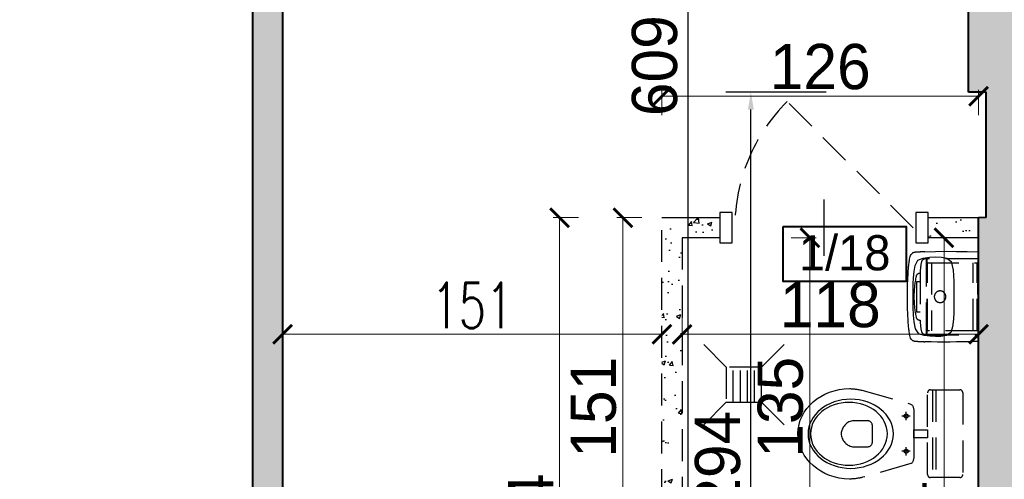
# Model space of a CAD drawing. Header units: millimetres. Extents: x 49320 to 60117, y -4209 to 20568.
# Tile 182 of 252: x 50574 to 50966, y 6032 to 6215. Entities that reach past the tile are written whole.
import ezdxf
from ezdxf.enums import TextEntityAlignment as Align

# ---------------------------------------------------------------- set-up
doc = ezdxf.new("R2010")
doc.units = ezdxf.units.MM
doc.linetypes.add('CONTINOUS', pattern=[0])
doc.linetypes.add('DASHED', pattern=[19.05, 12.7, -6.35])
doc.layers.add('_AA powierzchnia', color=3, linetype='Continuous', lineweight=25, plot=False)
doc.layers.add('_HD-POMOC_1', color=251, linetype='Continuous', lineweight=0, plot=False)
for name, color, linetype, lineweight, true_color in [('_AA rozbiórki', 7, 'DASHED', 25, 0xc73200), ('_AA rozbiórki WYMIARY', 7, 'CONTINOUS', 18, 0xd13400), ('_HD-KRESKOWANIE_PEŁNE', 7, 'Continuous', 0, 0xbfbfbf), ('_HD-PRZEKRÓJ_BUDOWLANA', 7, 'Continuous', 40, 0x616161)]:
    doc.layers.add(name, color=color, linetype=linetype, lineweight=lineweight, true_color=true_color)
doc.layers.add('_HD-INWENTARYZACJA_WIDOK', color=251, linetype='Continuous', lineweight=18)
doc.layers.add('_HD-OPISY', color=251, linetype='Continuous', lineweight=0)
doc.layers.add('_mt_wymiary konstr', color=3, linetype='Continuous')
doc.styles.add('_HD_Calibri', font='txt')
doc.styles.add('_HD_Romans', font='romans.shx', dxfattribs={"width": 0.7, "height": 18})
doc.dimstyles.new('_HD_050_BET_CM', dxfattribs={"dimtxt": 10, "dimasz": 7.5, "dimexe": 2.5, "dimexo": 5, "dimgap": 2.5, "dimtad": 1, "dimdec": 1, "dimrnd": 0.5, "dimtxsty": 'Standard', "dimblk": 'ARCHTICK', "dimcen": 1.25, "dimclre": 208, "dimclrt": 256, "dimadec": 1, "dimazin": 0, "dimtfac": 1, "dimtdec": 1, "dimtix": 1, "dimtmove": 1, "dimatfit": 0, "dimldrblk": 'ARCHTICK', "dimfxl": 7.5, "dimfxlon": 1, "dimlwd": -1, "dimlwe": -1, "dimarcsym": 0})
doc.dimstyles.new('k100', dxfattribs={"dimtxt": 18, "dimasz": 7, "dimexe": 10, "dimexo": 20, "dimgap": 4, "dimtad": 1, "dimdec": 1, "dimrnd": 0.5, "dimzin": 9, "dimdsep": 46, "dimtxsty": 'Standard', "dimcen": 12.534, "dimclrd": 256, "dimclre": 256, "dimclrt": 7, "dimadec": 0, "dimazin": 0, "dimtfac": 1, "dimtdec": 1, "dimtmove": 2, "dimatfit": 3, "dimfxl": 30, "dimfxlon": 1, "dimtolj": 1, "dimtzin": 0, "dimarcsym": 0})

# ---------------------------------------------------------------- blocks, each defined once
blk = doc.blocks.new('_ArchTick')
at = {"color": 0, "linetype": 'ByBlock', "const_width": 0.15}
blk.add_lwpolyline([(-0.5, -0.5), (0.5, 0.5)], dxfattribs=at)
blk = doc.blocks.new('*D1202')
at = {"layer": '_AA rozbiórki WYMIARY', "color": 208, "ltscale": 3}
for p, q in [((50678.58, 6082.36), (50678.58, 6092.36)), ((50829.58, 6082.36), (50829.58, 6092.36))]:
    blk.add_line(p, q, dxfattribs=at)
at = {"layer": '_AA rozbiórki WYMIARY', "ltscale": 3}
blk.add_line((50829.58, 6089.86), (50678.58, 6089.86), dxfattribs=at)
at = {"layer": 'Defpoints', "color": 0}
for p in [(50678.58, 6089.86), (50678.58, 5985.3), (50829.58, 5985.3)]:
    blk.add_point(p, dxfattribs=at)
at = {"layer": '_AA rozbiórki WYMIARY', "linetype": 'ByBlock', "xscale": 7.5, "yscale": 7.5, "zscale": 7.5, "rotation": 180}
blk.add_blockref('_ArchTick', (50678.58, 6089.86), dxfattribs=at)
at = {"layer": '_AA rozbiórki WYMIARY', "linetype": 'ByBlock', "xscale": 7.5, "yscale": 7.5, "zscale": 7.5}
blk.add_blockref('_ArchTick', (50829.58, 6089.86), dxfattribs=at)
at = {"layer": '_AA rozbiórki WYMIARY', "insert": (50754.08, 6101.36), "char_height": 18, "attachment_point": 5, "style": '_HD_Romans'}
blk.add_mtext('151', dxfattribs=at)
blk = doc.blocks.new('*D1314')
at = {"layer": '_AA rozbiórki WYMIARY', "color": 208, "ltscale": 3}
for p, q in [((50829.58, 6177.14), (50829.58, 6187.14)), ((50955.58, 6177.14), (50955.58, 6187.14))]:
    blk.add_line(p, q, dxfattribs=at)
at = {"layer": '_AA rozbiórki WYMIARY', "ltscale": 3}
blk.add_line((50829.58, 6184.64), (50955.58, 6184.64), dxfattribs=at)
at = {"layer": 'Defpoints', "color": 0}
for p in [(50955.58, 6184.64), (50829.58, 6136.3), (50955.58, 6136.3)]:
    blk.add_point(p, dxfattribs=at)
at = {"layer": '_AA rozbiórki WYMIARY', "linetype": 'ByBlock', "xscale": 7.5, "yscale": 7.5, "zscale": 7.5, "rotation": 180}
blk.add_blockref('_ArchTick', (50829.58, 6184.64), dxfattribs=at)
at = {"layer": '_AA rozbiórki WYMIARY', "linetype": 'ByBlock', "xscale": 7.5, "yscale": 7.5, "zscale": 7.5}
blk.add_blockref('_ArchTick', (50955.58, 6184.64), dxfattribs=at)
at = {"layer": '_AA rozbiórki WYMIARY', "insert": (50892.58, 6196.33), "char_height": 18, "attachment_point": 5}
blk.add_mtext('126', dxfattribs=at)
blk = doc.blocks.new('*D1315')
at = {"layer": '_AA rozbiórki WYMIARY', "color": 208, "ltscale": 3}
for p, q in [((50821.54, 6136.3), (50811.54, 6136.3)), ((50821.54, 5985.3), (50811.54, 5985.3))]:
    blk.add_line(p, q, dxfattribs=at)
at = {"layer": '_AA rozbiórki WYMIARY', "ltscale": 3}
blk.add_line((50814.04, 6136.3), (50814.04, 5985.3), dxfattribs=at)
at = {"layer": 'Defpoints', "color": 0}
for p in [(50829.58, 6136.3), (50814.04, 5985.3), (50829.58, 5985.3)]:
    blk.add_point(p, dxfattribs=at)
at = {"layer": '_AA rozbiórki WYMIARY', "linetype": 'ByBlock', "xscale": 7.5, "yscale": 7.5, "zscale": 7.5}
for p, rotation in [((50814.04, 6136.3), 90), ((50814.04, 5985.3), 270)]:
    blk.add_blockref('_ArchTick', p, dxfattribs=dict(at, rotation=rotation))
at = {"layer": '_AA rozbiórki WYMIARY', "insert": (50802.35, 6060.8), "char_height": 18, "attachment_point": 5, "rotation": 90}
blk.add_mtext('151', dxfattribs=at)
blk = doc.blocks.new('*D1317')
at = {"layer": '_AA rozbiórki WYMIARY', "color": 208, "ltscale": 3}
for p, q in [((50796.3, 6136.3), (50786.3, 6136.3)), ((50796.3, 5892.3), (50786.3, 5892.3))]:
    blk.add_line(p, q, dxfattribs=at)
at = {"layer": '_AA rozbiórki WYMIARY', "ltscale": 3}
blk.add_line((50788.8, 5892.3), (50788.8, 6136.3), dxfattribs=at)
at = {"layer": 'Defpoints', "color": 0}
for p in [(50788.8, 6136.3), (50829.58, 6136.3), (50854.58, 5892.3)]:
    blk.add_point(p, dxfattribs=at)
at = {"layer": '_AA rozbiórki WYMIARY', "linetype": 'ByBlock', "xscale": 7.5, "yscale": 7.5, "zscale": 7.5}
for p, rotation in [((50788.8, 6136.3), 90), ((50788.8, 5892.3), 270)]:
    blk.add_blockref('_ArchTick', p, dxfattribs=dict(at, rotation=rotation))
at = {"layer": '_AA rozbiórki WYMIARY', "insert": (50777.27, 6014.3), "char_height": 18, "attachment_point": 5, "rotation": 90}
blk.add_mtext('244', dxfattribs=at)
blk = doc.blocks.new('*D1330')
at = {"layer": '_AA rozbiórki WYMIARY', "color": 208, "ltscale": 3}
for p, q in [((50880.95, 6128.3), (50890.95, 6128.3)), ((50880.95, 5993.3), (50890.95, 5993.3))]:
    blk.add_line(p, q, dxfattribs=at)
at = {"layer": '_AA rozbiórki WYMIARY', "ltscale": 3}
blk.add_line((50888.45, 5993.3), (50888.45, 6128.3), dxfattribs=at)
at = {"layer": 'Defpoints', "color": 0}
for p in [(50837.58, 6128.3), (50888.45, 6128.3), (50862.58, 5993.3)]:
    blk.add_point(p, dxfattribs=at)
at = {"layer": '_AA rozbiórki WYMIARY', "linetype": 'ByBlock', "xscale": 7.5, "yscale": 7.5, "zscale": 7.5}
for p, rotation in [((50888.45, 6128.3), 90), ((50888.45, 5993.3), 270)]:
    blk.add_blockref('_ArchTick', p, dxfattribs=dict(at, rotation=rotation))
at = {"layer": '_AA rozbiórki WYMIARY', "insert": (50876.76, 6060.8), "char_height": 18, "attachment_point": 5, "rotation": 90}
blk.add_mtext('135', dxfattribs=at)
blk = doc.blocks.new('*D1331')
at = {"layer": '_AA rozbiórki WYMIARY', "color": 208, "ltscale": 3}
for p, q in [((50949.37, 6128.3), (50939.37, 6128.3)), ((50949.37, 5894.14), (50939.37, 5894.14))]:
    blk.add_line(p, q, dxfattribs=at)
at = {"layer": '_AA rozbiórki WYMIARY', "ltscale": 3}
blk.add_line((50941.87, 5894.14), (50941.87, 6128.3), dxfattribs=at)
at = {"layer": 'Defpoints', "color": 0}
for p in [(50941.87, 6128.3), (50955.57, 6128.3), (50955.57, 5894.14)]:
    blk.add_point(p, dxfattribs=at)
at = {"layer": '_AA rozbiórki WYMIARY', "linetype": 'ByBlock', "xscale": 7.5, "yscale": 7.5, "zscale": 7.5}
for p, rotation in [((50941.87, 6128.3), 90), ((50941.87, 5894.14), 270)]:
    blk.add_blockref('_ArchTick', p, dxfattribs=dict(at, rotation=rotation))
at = {"layer": '_AA rozbiórki WYMIARY', "insert": (50930.18, 6011.22), "char_height": 18, "attachment_point": 5, "rotation": 90}
blk.add_mtext('234', dxfattribs=at)
blk = doc.blocks.new('*D1332')
at = {"layer": '_AA rozbiórki WYMIARY', "color": 208, "ltscale": 3}
for p, q in [((50837.58, 6097.36), (50837.58, 6087.36)), ((50955.58, 6097.36), (50955.58, 6087.36))]:
    blk.add_line(p, q, dxfattribs=at)
at = {"layer": '_AA rozbiórki WYMIARY', "ltscale": 3}
blk.add_line((50837.58, 6089.86), (50955.58, 6089.86), dxfattribs=at)
at = {"layer": 'Defpoints', "color": 0}
for p in [(50837.58, 6128.3), (50955.58, 6128.3), (50955.58, 6089.86)]:
    blk.add_point(p, dxfattribs=at)
at = {"layer": '_AA rozbiórki WYMIARY', "linetype": 'ByBlock', "xscale": 7.5, "yscale": 7.5, "zscale": 7.5, "rotation": 180}
blk.add_blockref('_ArchTick', (50837.58, 6089.86), dxfattribs=at)
at = {"layer": '_AA rozbiórki WYMIARY', "linetype": 'ByBlock', "xscale": 7.5, "yscale": 7.5, "zscale": 7.5}
blk.add_blockref('_ArchTick', (50955.58, 6089.86), dxfattribs=at)
at = {"layer": '_AA rozbiórki WYMIARY', "insert": (50896.58, 6101.55), "char_height": 18, "attachment_point": 5}
blk.add_mtext('118', dxfattribs=at)
blk = doc.blocks.new('*D1341')
at = {"layer": '_mt_wymiary konstr', "lineweight": -2}
for p, q in [((50894.97, 6186.3), (50854.97, 6186.3)), ((50864.97, 5899.3), (50864.97, 6179.3)), ((50847.96, 5892.3), (50854.97, 5892.3))]:
    blk.add_line(p, q, dxfattribs=at)
at = {"layer": '_mt_wymiary konstr'}
for points in [[(50866.14, 6179.3), (50863.8, 6179.3), (50864.97, 6186.3)], [(50863.8, 5899.3), (50866.14, 5899.3), (50864.97, 5892.3)]]:
    blk.add_solid(points, dxfattribs=at)
at = {"layer": 'Defpoints', "color": 0}
for p in [(50864.97, 6186.3), (50958.58, 6186.3), (50867.96, 5892.3)]:
    blk.add_point(p, dxfattribs=at)
at = {"layer": '_mt_wymiary konstr', "color": 7, "insert": (50851.78, 6039.3), "char_height": 18, "attachment_point": 5, "rotation": 90}
blk.add_mtext('\\A1;294', dxfattribs=at)
blk = doc.blocks.new('*D1342')
at = {"layer": '_mt_wymiary konstr', "lineweight": -2}
for p, q in [((50869.89, 6501.3), (50829.89, 6501.3)), ((50839.89, 6494.3), (50839.89, 5899.3)), ((50869.89, 5892.3), (50829.89, 5892.3))]:
    blk.add_line(p, q, dxfattribs=at)
at = {"layer": '_mt_wymiary konstr'}
for points in [[(50841.06, 6494.3), (50838.73, 6494.3), (50839.89, 6501.3)], [(50838.73, 5899.3), (50841.06, 5899.3), (50839.89, 5892.3)]]:
    blk.add_solid(points, dxfattribs=at)
at = {"layer": 'Defpoints', "color": 0}
for p in [(50958.58, 6501.3), (50839.89, 5892.3), (50955.58, 5892.3)]:
    blk.add_point(p, dxfattribs=at)
at = {"layer": '_mt_wymiary konstr', "color": 7, "insert": (50826.7, 6196.8), "char_height": 18, "attachment_point": 5, "rotation": 90}
blk.add_mtext('\\A1;609', dxfattribs=at)

msp = doc.modelspace()

# ---------------------------------------------------------------- hatches: boundary and pattern name
at = {"layer": '_AA rozbiórki'}
h = msp.add_hatch(dxfattribs=at)
h.set_pattern_fill('AR-CONC', color=256, scale=0.1)
h.set_pattern_definition([(50, (0, 3156.302), (18.218467, -1.5939086), [1.905, -20.955]), (355, (0, 3156.302), (-3.524342, 19.1056845), [1.524, -16.7640584]), (100.451445, (1.518, 3156.169), (14.694125, 17.511775), [1.619001, -17.8090245]), (46.1842, (0, 3161.382), (27.107904, -4.204233), [2.8575, -31.4325]), (96.63556, (2.26, 3161.03), (23.740413, 24.742612), [2.428502, -26.713561]), (351.18415, (0, 3161.382), (23.740413, 24.742612), [2.285997, -25.145973]), (21, (2.54, 3160.112), (15.161439, -10.22652), [1.905, -20.955]), (326, (2.54, 3160.112), (6.180203, 18.4187966), [1.524, -16.764]), (71.451445, (3.803, 3159.26), (21.341642, 8.192277), [1.619001, -17.808994]), (37.5, (0, 3156.3016), (0.3088603, 8.4555039), [0, -16.5608, 0, -17.018, 0, -16.8275]), (7.5, (0, 3156.302), (6.6819663, 10.0180575), [0, -9.7028, 0, -16.1798, 0, -6.4135]), (327.5, (-5.664, 3156.3016), (13.5590595, -0.5728744), [0, -6.35, 0, -19.812, 0, -26.289]), (317.5, (-8.204, 3156.302), (14.8129181, 2.542649), [0, -8.255, 0, -13.1572, 0, -18.669])])
h.paths.add_polyline_path([(50992.58, 6144.3), (51016.58, 6144.3), (51016.58, 6152.3), (50992.58, 6152.3)])
h.paths.add_polyline_path([(50935.58, 6136.3), (50955.58, 6136.3), (50955.58, 6128.3), (50935.58, 6128.3)])
h.paths.add_polyline_path([(51099.58, 6152.3), (51127.58, 6152.3), (51127.58, 5987.3), (51105.58, 5987.3), (51105.58, 5892.3), (51097.58, 5892.3), (51097.58, 5995.3), (51119.58, 5995.3), (51119.58, 6144.3), (51099.58, 6144.3)])
h.paths.add_polyline_path([(50829.58, 6136.3), (50852.58, 6136.3), (50852.58, 6128.3), (50837.58, 6128.3), (50837.58, 5993.3), (50862.58, 5993.3), (50862.58, 5892.3), (50854.58, 5892.3), (50854.58, 5985.3), (50829.58, 5985.3)])
at = {"layer": '_HD-KRESKOWANIE_PEŁNE', "ltscale": 1.5, "transparency": 33554687}
h = msp.add_hatch(color=256, dxfattribs=at)
h.dxf.hatch_style = 1
h.paths.add_polyline_path([(50743.58, 6501.3), (50678.58, 6501.3), (50678.58, 5889.3), (50709.58, 5889.3), (50709.58, 5861.3), (50762.58, 5861.3), (50762.58, 5849.3), (50580.58, 5849.3), (50580.58, 5861.3), (50618.58, 5861.3), (50618.58, 5889.3), (50666.58, 5889.3), (50666.58, 6501.3), (50603.58, 6501.3), (50603.58, 6556.3), (50743.58, 6556.3)])
h = msp.add_hatch(color=256, dxfattribs=at)
h.dxf.hatch_style = 1
h.paths.add_polyline_path([(50903.58, 6501.3), (50903.58, 6556.3), (51046.58, 6556.3), (51046.58, 6501.3), (50990.58, 6501.3), (50990.58, 6366.3), (50997.58, 6366.3), (50997.58, 6186.3), (50990.58, 6186.3), (50990.58, 6152.3), (50992.58, 6152.3), (50992.58, 6144.3), (50992.58, 6020.3), (50992.58, 5974.3), (50992.58, 5892.3), (51105.58, 5892.3), (51105.58, 5849.3), (50999.58, 5849.3), (50999.58, 5845.3), (50950.58, 5845.3), (50950.58, 5849.3), (50854.58, 5849.3), (50854.58, 5892.3), (50955.58, 5892.3), (50955.58, 6128.3), (50955.58, 6136.3), (50958.58, 6136.3), (50958.58, 6186.3), (50951.58, 6186.3), (50951.58, 6366.3), (50958.58, 6366.3), (50958.58, 6501.3)])

# ---------------------------------------------------------------- linework, layer by layer
at = {"layer": '_AA powierzchnia', "ltscale": 3}
msp.add_lwpolyline([(50678.58, 6501.3), (50958.58, 6501.3), (50958.58, 6366.3), (50951.58, 6366.3), (50951.62, 6186.3), (50958.58, 6186.3), (50958.58, 6136.3), (50958.58, 6136.3), (50955.58, 6136.3), (50955.57, 5892.29), (50854.58, 5892.31), (50854.58, 5861.3), (50709.58, 5861.3), (50709.58, 5889.3), (50678.58, 5889.3), (50678.58, 6501.3)], dxfattribs=at)
at = {"layer": '_AA rozbiórki'}
for p, q in [((50929.58, 6132.3), (50879.37, 6182.51)), ((50829.58, 5985.3), (50829.58, 6136.3)), ((50837.58, 6128.3), (50837.58, 5993.3)), ((50855.18, 6076.8), (50842.77, 6089.2)), ((50869.18, 6076.8), (50881.58, 6089.2)), ((50869.18, 6076.8), (50855.18, 6076.8)), ((50855.18, 6076.8), (50855.18, 6062.8)), ((50857.98, 6062.8), (50857.98, 6076.8)), ((50860.78, 6062.8), (50860.78, 6076.8)), ((50863.58, 6062.8), (50863.58, 6076.8)), ((50866.38, 6062.8), (50866.38, 6076.8)), ((50869.18, 6062.8), (50869.18, 6076.8)), ((50855.18, 6062.8), (50842.77, 6050.4)), ((50855.18, 6062.8), (50869.18, 6062.8)), ((50869.18, 6062.8), (50881.58, 6050.4))]:
    msp.add_line(p, q, dxfattribs=at)
at = {"layer": '_AA rozbiórki', "linetype": 'ByBlock'}
msp.add_line((50894.08, 6121.05), (50894.08, 6143.55), dxfattribs=at)
at = {"layer": '_AA rozbiórki', "ltscale": 2}
for p, q in [((50829.58, 6136.3), (50852.58, 6136.3)), ((50852.58, 6136.3), (50852.58, 6128.3)), ((50935.58, 6128.3), (50935.58, 6136.3)), ((50935.58, 6136.3), (50958.58, 6136.3)), ((50852.58, 6128.3), (50837.58, 6128.3)), ((50955.58, 6128.3), (50935.58, 6128.3))]:
    msp.add_line(p, q, dxfattribs=at)
at = {"layer": '_AA rozbiórki'}
for points in [[(50829.58, 6136.3), (50852.58, 6136.3), (50852.58, 6128.3), (50837.58, 6128.3), (50837.58, 5993.3), (50862.58, 5993.3), (50862.58, 5892.3), (50854.58, 5892.3), (50854.58, 5985.3), (50829.58, 5985.3), (50829.58, 6136.3)], [(50934.27, 6122.73), (50938.47, 6122.86), (50942.67, 6122.9), (50946.88, 6122.86), (50951.09, 6122.77), (50955.29, 6122.63), (50955.29, 6087.97), (50955.29, 6086.99), (50954.61, 6086.97), (50953.93, 6086.95), (50953.25, 6086.93), (50952.57, 6086.91), (50951.89, 6086.89)], [(50929.11, 6087.58), (50928.76, 6087.94), (50928.53, 6088.38), (50928.38, 6088.86), (50928.28, 6089.35), (50928.18, 6089.84), (50928.1, 6090.33), (50928.02, 6090.83), (50927.95, 6091.32), (50927.89, 6091.82), (50927.83, 6092.32), (50927.78, 6092.81), (50927.73, 6093.31), (50927.69, 6093.81), (50927.65, 6094.31), (50927.61, 6094.81), (50927.58, 6095.31), (50927.55, 6095.81), (50927.52, 6096.31), (50927.49, 6096.81), (50927.46, 6097.31), (50927.44, 6097.81), (50927.42, 6098.31), (50927.4, 6098.81), (50927.38, 6099.31), (50927.36, 6099.81), (50927.35, 6100.31), (50927.33, 6100.81), (50927.32, 6101.31), (50927.31, 6101.81), (50927.31, 6102.31), (50927.3, 6102.81), (50927.29, 6103.31), (50927.29, 6103.81), (50927.29, 6104.31), (50927.29, 6104.81), (50927.29, 6105.31), (50927.29, 6105.81), (50927.29, 6106.31), (50927.3, 6106.82), (50927.31, 6107.32), (50927.31, 6107.82), (50927.32, 6108.32), (50927.34, 6108.82), (50927.35, 6109.32), (50927.36, 6109.82), (50927.38, 6110.32), (50927.4, 6110.82), (50927.42, 6111.32), (50927.44, 6111.82), (50927.46, 6112.32), (50927.49, 6112.82), (50927.52, 6113.32), (50927.55, 6113.82), (50927.58, 6114.32), (50927.61, 6114.82), (50927.65, 6115.32), (50927.69, 6115.81), (50927.74, 6116.31), (50927.78, 6116.81), (50927.84, 6117.31), (50927.89, 6117.81), (50927.96, 6118.3), (50928.02, 6118.8), (50928.1, 6119.29), (50928.18, 6119.79), (50928.27, 6120.28), (50928.38, 6120.77), (50928.52, 6121.25), (50928.76, 6121.69), (50929.11, 6122.05)], [(50934.27, 6122.73), (50934.19, 6122.72), (50934.11, 6122.72), (50934.02, 6122.71), (50933.94, 6122.71), (50933.86, 6122.71), (50933.78, 6122.7), (50933.7, 6122.7), (50933.62, 6122.7), (50933.54, 6122.69), (50933.46, 6122.69), (50933.38, 6122.68), (50933.3, 6122.68), (50933.22, 6122.67), (50933.14, 6122.67), (50933.06, 6122.67), (50932.98, 6122.66), (50932.9, 6122.66), (50932.81, 6122.65), (50932.73, 6122.65), (50932.65, 6122.65), (50932.57, 6122.64), (50932.49, 6122.64), (50932.41, 6122.63), (50932.33, 6122.63), (50932.25, 6122.62), (50932.17, 6122.62), (50932.09, 6122.61), (50932.01, 6122.61), (50931.93, 6122.6), (50931.85, 6122.6), (50931.77, 6122.6), (50931.69, 6122.59), (50931.61, 6122.59), (50931.52, 6122.58), (50931.44, 6122.58), (50931.36, 6122.57), (50931.28, 6122.57), (50931.2, 6122.56), (50931.12, 6122.56), (50931.04, 6122.55), (50930.96, 6122.55), (50930.88, 6122.54), (50930.8, 6122.54), (50930.72, 6122.53), (50930.64, 6122.53), (50930.56, 6122.52), (50930.48, 6122.51), (50930.4, 6122.5), (50930.32, 6122.49), (50930.24, 6122.48), (50930.16, 6122.47), (50930.08, 6122.45), (50930, 6122.44), (50929.92, 6122.42), (50929.84, 6122.4), (50929.76, 6122.37), (50929.69, 6122.35), (50929.61, 6122.32), (50929.53, 6122.29), (50929.46, 6122.25), (50929.39, 6122.22), (50929.31, 6122.18), (50929.24, 6122.14), (50929.18, 6122.1), (50929.11, 6122.05)], [(50935.19, 6091.26), (50935.19, 6118.36)], [(50935.29, 6091.26), (50935.29, 6118.36)], [(50936.89, 6118.36), (50936.89, 6091.26)], [(50953.49, 6091.26), (50953.49, 6118.36)], [(50955.09, 6112.04), (50955.09, 6118.36)], [(50955.29, 6118.36), (50955.19, 6118.36)], [(50955.09, 6091.26), (50955.09, 6112.04), (50955.09, 6112.07), (50955.09, 6112.09), (50955.09, 6112.11), (50955.1, 6112.13), (50955.1, 6112.15), (50955.1, 6112.17), (50955.11, 6112.19), (50955.11, 6112.21), (50955.12, 6112.23), (50955.13, 6112.24), (50955.14, 6112.26), (50955.15, 6112.28), (50955.16, 6112.3), (50955.17, 6112.32), (50955.18, 6112.33), (50955.19, 6112.35), (50955.2, 6112.37), (50955.21, 6112.38), (50955.23, 6112.4), (50955.24, 6112.41), (50955.26, 6112.43), (50955.27, 6112.44), (50955.29, 6112.45)], [(50932.39, 6110.81), (50930.84, 6110.81), (50930.86, 6110.81), (50930.87, 6110.8), (50930.88, 6110.79), (50930.88, 6110.78), (50930.89, 6110.76), (50930.89, 6110.75), (50930.89, 6110.74), (50930.89, 6098.89), (50930.89, 6098.87), (50930.88, 6098.85), (50930.88, 6098.84), (50930.87, 6098.83), (50930.86, 6098.82), (50930.85, 6098.82), (50930.84, 6098.81), (50932.39, 6098.81)], [(50955.29, 6097.18), (50955.27, 6097.19), (50955.26, 6097.2), (50955.24, 6097.22), (50955.23, 6097.23), (50955.21, 6097.25), (50955.2, 6097.26), (50955.19, 6097.28), (50955.18, 6097.29), (50955.17, 6097.31), (50955.16, 6097.33), (50955.15, 6097.35), (50955.14, 6097.36), (50955.13, 6097.38), (50955.12, 6097.4), (50955.11, 6097.42), (50955.11, 6097.44), (50955.1, 6097.46), (50955.1, 6097.48), (50955.1, 6097.5), (50955.09, 6097.52), (50955.09, 6097.54), (50955.09, 6097.56), (50955.09, 6097.58)], [(50929.11, 6087.58), (50929.17, 6087.53), (50929.24, 6087.49), (50929.3, 6087.45), (50929.37, 6087.41), (50929.44, 6087.38), (50929.51, 6087.35), (50929.59, 6087.32), (50929.66, 6087.29), (50929.73, 6087.27), (50929.81, 6087.24), (50929.88, 6087.22), (50929.96, 6087.2), (50930.03, 6087.18), (50930.11, 6087.17), (50930.18, 6087.15), (50930.26, 6087.14), (50930.34, 6087.13), (50930.41, 6087.12), (50930.49, 6087.11), (50930.57, 6087.11), (50930.64, 6087.1), (50930.72, 6087.09), (50930.8, 6087.09), (50930.88, 6087.08), (50930.95, 6087.08), (50931.03, 6087.08), (50931.11, 6087.07), (50931.18, 6087.07), (50931.26, 6087.06), (50931.34, 6087.06), (50931.41, 6087.05), (50931.49, 6087.05), (50931.57, 6087.04), (50931.65, 6087.04), (50931.72, 6087.03), (50931.8, 6087.03), (50931.88, 6087.03), (50931.95, 6087.02), (50932.03, 6087.02), (50932.11, 6087.01), (50932.18, 6087.01), (50932.26, 6087), (50932.34, 6087), (50932.42, 6086.99), (50932.49, 6086.99), (50932.57, 6086.99), (50932.65, 6086.98), (50932.72, 6086.98), (50932.8, 6086.97), (50932.88, 6086.97), (50932.96, 6086.97), (50933.03, 6086.96), (50933.11, 6086.96), (50933.19, 6086.95), (50933.26, 6086.95), (50933.34, 6086.95), (50933.42, 6086.94), (50933.5, 6086.94), (50933.57, 6086.93), (50933.65, 6086.93), (50933.73, 6086.93), (50933.8, 6086.92), (50933.88, 6086.92), (50933.96, 6086.92), (50934.04, 6086.91), (50934.11, 6086.91), (50934.19, 6086.91), (50934.27, 6086.9)], [(50951.89, 6086.89), (50951.25, 6086.87), (50950.61, 6086.86), (50949.98, 6086.84), (50949.34, 6086.83), (50948.7, 6086.82), (50948.06, 6086.81), (50947.43, 6086.8), (50946.79, 6086.79), (50944.28, 6086.76), (50941.78, 6086.75), (50939.27, 6086.77), (50936.77, 6086.81), (50934.27, 6086.9)], [(50937.22, 6067.76), (50937.22, 6032.83)], [(50938.66, 6067.76), (50938.66, 6032.83)], [(50928.43, 6057.31), (50925.12, 6057.31)], [(50927.58, 6057.31), (50927.57, 6057.23), (50927.56, 6057.15), (50927.54, 6057.07), (50927.51, 6057), (50927.48, 6056.93), (50927.44, 6056.86), (50927.39, 6056.8), (50927.34, 6056.74), (50927.29, 6056.69), (50927.22, 6056.64), (50927.16, 6056.6), (50927.09, 6056.57), (50927.01, 6056.54), (50926.94, 6056.52), (50926.86, 6056.51), (50926.78, 6056.51), (50926.7, 6056.51), (50926.62, 6056.52), (50926.54, 6056.54), (50926.47, 6056.57), (50926.4, 6056.6), (50926.33, 6056.64), (50926.27, 6056.69), (50926.21, 6056.74), (50926.16, 6056.8), (50926.11, 6056.86), (50926.07, 6056.93), (50926.04, 6057), (50926.01, 6057.07), (50925.99, 6057.15), (50925.98, 6057.23), (50925.98, 6057.31), (50925.98, 6057.39), (50925.99, 6057.47), (50926.01, 6057.54), (50926.04, 6057.62), (50926.07, 6057.69), (50926.11, 6057.75), (50926.16, 6057.82), (50926.21, 6057.87), (50926.27, 6057.92), (50926.33, 6057.97), (50926.4, 6058.01), (50926.47, 6058.04), (50926.54, 6058.07), (50926.62, 6058.09), (50926.7, 6058.1), (50926.78, 6058.11), (50926.86, 6058.1), (50926.94, 6058.09), (50927.01, 6058.07), (50927.09, 6058.04), (50927.16, 6058.01), (50927.22, 6057.97), (50927.29, 6057.92), (50927.34, 6057.87), (50927.39, 6057.82), (50927.44, 6057.75), (50927.48, 6057.69), (50927.51, 6057.62), (50927.54, 6057.54), (50927.56, 6057.47), (50927.57, 6057.39)], [(50926.78, 6055.65), (50926.78, 6058.96)], [(50926.78, 6041.65), (50926.78, 6044.96)], [(50928.43, 6043.31), (50925.12, 6043.31)], [(50927.58, 6043.31), (50927.57, 6043.23), (50927.56, 6043.15), (50927.54, 6043.07), (50927.51, 6043), (50927.48, 6042.93), (50927.44, 6042.86), (50927.39, 6042.8), (50927.34, 6042.74), (50927.29, 6042.69), (50927.22, 6042.64), (50927.16, 6042.6), (50927.09, 6042.57), (50927.01, 6042.54), (50926.94, 6042.52), (50926.86, 6042.51), (50926.78, 6042.51), (50926.7, 6042.51), (50926.62, 6042.52), (50926.54, 6042.54), (50926.47, 6042.57), (50926.4, 6042.6), (50926.33, 6042.64), (50926.27, 6042.69), (50926.21, 6042.74), (50926.16, 6042.8), (50926.11, 6042.86), (50926.07, 6042.93), (50926.04, 6043), (50926.01, 6043.07), (50925.99, 6043.15), (50925.98, 6043.23), (50925.98, 6043.31), (50925.98, 6043.39), (50925.99, 6043.47), (50926.01, 6043.54), (50926.04, 6043.62), (50926.07, 6043.69), (50926.11, 6043.75), (50926.16, 6043.82), (50926.21, 6043.87), (50926.27, 6043.92), (50926.33, 6043.97), (50926.4, 6044.01), (50926.47, 6044.04), (50926.54, 6044.07), (50926.62, 6044.09), (50926.7, 6044.1), (50926.78, 6044.11), (50926.86, 6044.1), (50926.94, 6044.09), (50927.01, 6044.07), (50927.09, 6044.04), (50927.16, 6044.01), (50927.22, 6043.97), (50927.29, 6043.92), (50927.34, 6043.87), (50927.39, 6043.82), (50927.44, 6043.75), (50927.48, 6043.69), (50927.51, 6043.62), (50927.54, 6043.54), (50927.56, 6043.47), (50927.57, 6043.39)]]:
    msp.add_lwpolyline(points, dxfattribs=at)
for points in [[(50857.58, 6138.3), (50852.58, 6138.3), (50852.58, 6126.3), (50857.58, 6126.3)], [(50935.58, 6136.3), (50955.58, 6136.3), (50955.58, 6128.3), (50935.58, 6128.3)], [(50945.46, 6115.45), (50945.67, 6113.22), (50945.78, 6110.83), (50945.81, 6108.31), (50945.81, 6100.94), (50945.77, 6098.7), (50945.63, 6095.86), (50945.26, 6092.87), (50944.61, 6090.62), (50942.8, 6089.37), (50940.62, 6089.03), (50938.42, 6088.97), (50936.17, 6089.07), (50934, 6089.36), (50931.88, 6089.98), (50930.49, 6092.05), (50929.98, 6094.81), (50929.72, 6097.45), (50929.56, 6100.61), (50929.51, 6103.6), (50929.51, 6104.81), (50929.53, 6107.41), (50929.6, 6109.94), (50929.73, 6112.32), (50929.98, 6114.83), (50930.42, 6117.3), (50931.4, 6119.31), (50933.62, 6120.2), (50936.1, 6120.55), (50938.54, 6120.66), (50940.82, 6120.59), (50942.95, 6120.21), (50944.67, 6118.89)], [(50942.59, 6104.81), (50942.59, 6104.86), (50942.59, 6104.9), (50942.59, 6104.94), (50942.58, 6104.99), (50942.58, 6105.03), (50942.57, 6105.07), (50942.57, 6105.12), (50942.56, 6105.16), (50942.56, 6105.2), (50942.55, 6105.24), (50942.54, 6105.29), (50942.53, 6105.33), (50942.52, 6105.37), (50942.51, 6105.41), (50942.5, 6105.45), (50942.49, 6105.49), (50942.47, 6105.54), (50942.46, 6105.58), (50942.44, 6105.62), (50942.43, 6105.66), (50942.41, 6105.7), (50942.39, 6105.74), (50942.38, 6105.78), (50942.36, 6105.82), (50942.34, 6105.86), (50942.32, 6105.89), (50942.3, 6105.93), (50942.28, 6105.97), (50942.26, 6106.01), (50942.23, 6106.04), (50942.21, 6106.08), (50942.19, 6106.12), (50942.16, 6106.15), (50942.13, 6106.19), (50942.11, 6106.22), (50942.08, 6106.25), (50942.05, 6106.29), (50942.03, 6106.32), (50942, 6106.35), (50941.97, 6106.39), (50941.94, 6106.42), (50941.91, 6106.45), (50941.88, 6106.48), (50941.85, 6106.51), (50941.81, 6106.54), (50941.78, 6106.56), (50941.75, 6106.59), (50941.71, 6106.62), (50941.68, 6106.65), (50941.65, 6106.67), (50941.61, 6106.7), (50941.57, 6106.72), (50941.54, 6106.74), (50941.5, 6106.77), (50941.46, 6106.79), (50941.43, 6106.81), (50941.39, 6106.83), (50941.35, 6106.85), (50941.31, 6106.87), (50941.27, 6106.89), (50941.23, 6106.91), (50941.19, 6106.93), (50941.15, 6106.94), (50941.11, 6106.96), (50941.07, 6106.98), (50941.03, 6106.99), (50940.99, 6107), (50940.95, 6107.02), (50940.91, 6107.03), (50940.87, 6107.04), (50940.83, 6107.05), (50940.78, 6107.06), (50940.74, 6107.07), (50940.7, 6107.08), (50940.66, 6107.08), (50940.61, 6107.09), (50940.57, 6107.1), (50940.53, 6107.1), (50940.48, 6107.11), (50940.44, 6107.11), (50940.4, 6107.11), (50940.36, 6107.11), (50940.31, 6107.11), (50940.27, 6107.11), (50940.23, 6107.11), (50940.18, 6107.11), (50940.14, 6107.11), (50940.1, 6107.11), (50940.05, 6107.1), (50940.01, 6107.1), (50939.97, 6107.09), (50939.92, 6107.08), (50939.88, 6107.08), (50939.84, 6107.07), (50939.8, 6107.06), (50939.75, 6107.05), (50939.71, 6107.04), (50939.67, 6107.03), (50939.63, 6107.02), (50939.59, 6107), (50939.55, 6106.99), (50939.51, 6106.98), (50939.47, 6106.96), (50939.43, 6106.95), (50939.39, 6106.93), (50939.35, 6106.91), (50939.31, 6106.89), (50939.27, 6106.87), (50939.23, 6106.85), (50939.19, 6106.83), (50939.15, 6106.81), (50939.11, 6106.79), (50939.08, 6106.77), (50939.04, 6106.75), (50939.01, 6106.72), (50938.97, 6106.7), (50938.93, 6106.67), (50938.9, 6106.65), (50938.87, 6106.62), (50938.83, 6106.59), (50938.8, 6106.57), (50938.77, 6106.54), (50938.73, 6106.51), (50938.7, 6106.48), (50938.67, 6106.45), (50938.64, 6106.42), (50938.61, 6106.39), (50938.58, 6106.35), (50938.55, 6106.32), (50938.52, 6106.29), (50938.5, 6106.26), (50938.47, 6106.22), (50938.44, 6106.19), (50938.42, 6106.15), (50938.39, 6106.12), (50938.37, 6106.08), (50938.35, 6106.05), (50938.32, 6106.01), (50938.3, 6105.97), (50938.28, 6105.93), (50938.26, 6105.9), (50938.24, 6105.86), (50938.22, 6105.82), (50938.2, 6105.78), (50938.18, 6105.74), (50938.17, 6105.7), (50938.15, 6105.66), (50938.13, 6105.62), (50938.12, 6105.58), (50938.11, 6105.54), (50938.09, 6105.5), (50938.08, 6105.46), (50938.07, 6105.41), (50938.06, 6105.37), (50938.05, 6105.33), (50938.04, 6105.29), (50938.03, 6105.25), (50938.02, 6105.2), (50938.02, 6105.16), (50938.01, 6105.12), (50938, 6105.07), (50938, 6105.03), (50938, 6104.99), (50937.99, 6104.94), (50937.99, 6104.9), (50937.99, 6104.86), (50937.99, 6104.81), (50937.99, 6104.77), (50937.99, 6104.73), (50937.99, 6104.68), (50938, 6104.64), (50938, 6104.6), (50938, 6104.55), (50938.01, 6104.51), (50938.01, 6104.47), (50938.02, 6104.43), (50938.03, 6104.38), (50938.04, 6104.34), (50938.05, 6104.3), (50938.06, 6104.26), (50938.07, 6104.22), (50938.08, 6104.17), (50938.09, 6104.13), (50938.11, 6104.09), (50938.12, 6104.05), (50938.13, 6104.01), (50938.15, 6103.97), (50938.17, 6103.93), (50938.18, 6103.89), (50938.2, 6103.85), (50938.22, 6103.81), (50938.24, 6103.77), (50938.26, 6103.73), (50938.28, 6103.7), (50938.3, 6103.66), (50938.32, 6103.62), (50938.35, 6103.58), (50938.37, 6103.55), (50938.39, 6103.51), (50938.42, 6103.48), (50938.44, 6103.44), (50938.47, 6103.41), (50938.5, 6103.37), (50938.52, 6103.34), (50938.55, 6103.31), (50938.58, 6103.27), (50938.61, 6103.24), (50938.64, 6103.21), (50938.67, 6103.18), (50938.7, 6103.15), (50938.73, 6103.12), (50938.76, 6103.09), (50938.8, 6103.06), (50938.83, 6103.04), (50938.86, 6103.01), (50938.9, 6102.98), (50938.93, 6102.96), (50938.97, 6102.93), (50939, 6102.91), (50939.04, 6102.88), (50939.08, 6102.86), (50939.11, 6102.84), (50939.15, 6102.81), (50939.19, 6102.79), (50939.23, 6102.77), (50939.27, 6102.75), (50939.3, 6102.73), (50939.34, 6102.72), (50939.38, 6102.7), (50939.42, 6102.68), (50939.46, 6102.67), (50939.5, 6102.65), (50939.54, 6102.64), (50939.59, 6102.62), (50939.63, 6102.61), (50939.67, 6102.6), (50939.71, 6102.59), (50939.75, 6102.58), (50939.79, 6102.57), (50939.84, 6102.56), (50939.88, 6102.55), (50939.92, 6102.54), (50939.97, 6102.54), (50940.01, 6102.53), (50940.05, 6102.53), (50940.09, 6102.52), (50940.14, 6102.52), (50940.18, 6102.52), (50940.22, 6102.51), (50940.27, 6102.51), (50940.31, 6102.51), (50940.35, 6102.51), (50940.4, 6102.52), (50940.44, 6102.52), (50940.48, 6102.52), (50940.53, 6102.53), (50940.57, 6102.53), (50940.61, 6102.54), (50940.65, 6102.54), (50940.7, 6102.55), (50940.74, 6102.56), (50940.78, 6102.57), (50940.82, 6102.58), (50940.87, 6102.59), (50940.91, 6102.6), (50940.95, 6102.61), (50940.99, 6102.62), (50941.03, 6102.64), (50941.07, 6102.65), (50941.11, 6102.67), (50941.15, 6102.68), (50941.19, 6102.7), (50941.23, 6102.72), (50941.27, 6102.73), (50941.31, 6102.75), (50941.35, 6102.77), (50941.39, 6102.79), (50941.43, 6102.81), (50941.46, 6102.84), (50941.5, 6102.86), (50941.54, 6102.88), (50941.57, 6102.91), (50941.61, 6102.93), (50941.64, 6102.95), (50941.68, 6102.98), (50941.71, 6103.01), (50941.75, 6103.03), (50941.78, 6103.06), (50941.81, 6103.09), (50941.84, 6103.12), (50941.88, 6103.15), (50941.91, 6103.18), (50941.94, 6103.21), (50941.97, 6103.24), (50942, 6103.27), (50942.03, 6103.31), (50942.05, 6103.34), (50942.08, 6103.37), (50942.11, 6103.41), (50942.13, 6103.44), (50942.16, 6103.47), (50942.18, 6103.51), (50942.21, 6103.55), (50942.23, 6103.58), (50942.25, 6103.62), (50942.28, 6103.66), (50942.3, 6103.69), (50942.32, 6103.73), (50942.34, 6103.77), (50942.36, 6103.81), (50942.38, 6103.85), (50942.39, 6103.89), (50942.41, 6103.93), (50942.43, 6103.97), (50942.44, 6104.01), (50942.46, 6104.05), (50942.47, 6104.09), (50942.49, 6104.13), (50942.5, 6104.17), (50942.51, 6104.21), (50942.52, 6104.25), (50942.53, 6104.3), (50942.54, 6104.34), (50942.55, 6104.38), (50942.56, 6104.42), (50942.56, 6104.47), (50942.57, 6104.51), (50942.57, 6104.55), (50942.58, 6104.6), (50942.58, 6104.64), (50942.59, 6104.68), (50942.59, 6104.73), (50942.59, 6104.77)], [(50929.83, 6050.31), (50929.83, 6042.12), (50929.83, 6041.81), (50929.82, 6041.5), (50929.82, 6041.19), (50929.8, 6040.88), (50929.78, 6040.58), (50929.75, 6040.28), (50929.7, 6039.99), (50929.64, 6039.71), (50929.56, 6039.45), (50929.46, 6039.21), (50929.34, 6038.99), (50929.2, 6038.79), (50929.03, 6038.61), (50928.83, 6038.47), (50928.6, 6038.35), (50909.44, 6032.91), (50909.12, 6032.83), (50908.81, 6032.76), (50908.49, 6032.7), (50908.17, 6032.63), (50907.85, 6032.57), (50907.52, 6032.52), (50907.2, 6032.46), (50906.87, 6032.41), (50906.54, 6032.37), (50906.22, 6032.33), (50905.88, 6032.3), (50905.55, 6032.27), (50905.22, 6032.25), (50904.88, 6032.23), (50904.55, 6032.22), (50904.21, 6032.22), (50902.12, 6032.31), (50900.09, 6032.59), (50898.13, 6033.04), (50896.25, 6033.66), (50894.46, 6034.43), (50892.77, 6035.34), (50891.19, 6036.39), (50889.73, 6037.56), (50888.41, 6038.85), (50887.23, 6040.25), (50886.2, 6041.74), (50885.34, 6043.32), (50884.65, 6044.98), (50884.14, 6046.7), (50883.83, 6048.48), (50883.72, 6050.31), (50883.83, 6052.13), (50884.14, 6053.91), (50884.65, 6055.62), (50885.34, 6057.27), (50886.2, 6058.83), (50887.23, 6060.31), (50888.41, 6061.69), (50889.73, 6062.96), (50891.19, 6064.12), (50892.77, 6065.15), (50894.46, 6066.05), (50896.25, 6066.81), (50898.13, 6067.41), (50900.09, 6067.85), (50902.12, 6068.12), (50904.21, 6068.22), (50904.55, 6068.21), (50904.88, 6068.2), (50905.22, 6068.19), (50905.55, 6068.17), (50905.88, 6068.14), (50906.22, 6068.1), (50906.54, 6068.06), (50906.87, 6068.02), (50907.2, 6067.97), (50907.52, 6067.92), (50907.85, 6067.86), (50908.17, 6067.8), (50908.49, 6067.74), (50908.81, 6067.67), (50909.12, 6067.6), (50928.3, 6062.17), (50928.57, 6062.08), (50928.8, 6061.96), (50929.01, 6061.81), (50929.18, 6061.63), (50929.33, 6061.44), (50929.45, 6061.22), (50929.55, 6060.98), (50929.63, 6060.73), (50929.7, 6060.46), (50929.75, 6060.18), (50929.78, 6059.89), (50929.8, 6059.59), (50929.82, 6059.28), (50929.82, 6058.97), (50929.83, 6058.65)], [(50921.72, 6050.23), (50921.63, 6051.64), (50921.37, 6053), (50920.95, 6054.32), (50920.38, 6055.58), (50919.66, 6056.78), (50918.81, 6057.91), (50917.83, 6058.97), (50916.73, 6059.95), (50915.52, 6060.84), (50914.21, 6061.63), (50912.81, 6062.32), (50911.32, 6062.9), (50909.76, 6063.36), (50908.14, 6063.7), (50906.45, 6063.91), (50904.72, 6063.98), (50902.99, 6063.91), (50901.3, 6063.7), (50899.68, 6063.36), (50898.11, 6062.9), (50896.63, 6062.32), (50895.23, 6061.63), (50893.92, 6060.84), (50892.71, 6059.95), (50891.61, 6058.97), (50890.63, 6057.91), (50889.78, 6056.78), (50889.06, 6055.58), (50888.49, 6054.32), (50888.07, 6053), (50887.81, 6051.64), (50887.72, 6050.23), (50887.81, 6048.83), (50888.07, 6047.47), (50888.49, 6046.15), (50889.06, 6044.89), (50889.78, 6043.69), (50890.63, 6042.56), (50891.61, 6041.5), (50892.71, 6040.52), (50893.92, 6039.63), (50895.23, 6038.84), (50896.63, 6038.15), (50898.11, 6037.57), (50899.68, 6037.1), (50901.3, 6036.76), (50902.99, 6036.56), (50904.72, 6036.48), (50906.45, 6036.56), (50908.14, 6036.76), (50909.76, 6037.1), (50911.32, 6037.57), (50912.81, 6038.15), (50914.21, 6038.84), (50915.52, 6039.63), (50916.73, 6040.52), (50917.83, 6041.5), (50918.81, 6042.56), (50919.66, 6043.69), (50920.38, 6044.89), (50920.95, 6046.15), (50921.37, 6047.47), (50921.63, 6048.83)], [(50919.3, 6050.23), (50919.22, 6051.51), (50918.99, 6052.75), (50918.61, 6053.94), (50918.09, 6055.09), (50917.45, 6056.18), (50916.68, 6057.21), (50915.8, 6058.18), (50914.81, 6059.07), (50913.73, 6059.87), (50912.55, 6060.59), (50911.29, 6061.22), (50909.95, 6061.75), (50908.55, 6062.17), (50907.09, 6062.48), (50905.57, 6062.67), (50904.01, 6062.73), (50902.45, 6062.67), (50900.94, 6062.48), (50899.47, 6062.17), (50898.07, 6061.75), (50896.73, 6061.22), (50895.47, 6060.59), (50894.3, 6059.87), (50893.21, 6059.07), (50892.22, 6058.18), (50891.34, 6057.21), (50890.57, 6056.18), (50889.93, 6055.09), (50889.41, 6053.94), (50889.04, 6052.75), (50888.8, 6051.51), (50888.72, 6050.23), (50888.8, 6048.96), (50889.04, 6047.72), (50889.41, 6046.52), (50889.93, 6045.38), (50890.57, 6044.28), (50891.34, 6043.25), (50892.22, 6042.29), (50893.21, 6041.4), (50894.3, 6040.59), (50895.47, 6039.87), (50896.73, 6039.25), (50898.07, 6038.72), (50899.47, 6038.3), (50900.94, 6037.99), (50902.45, 6037.8), (50904.01, 6037.73), (50905.57, 6037.8), (50907.09, 6037.99), (50908.55, 6038.3), (50909.95, 6038.72), (50911.29, 6039.25), (50912.55, 6039.87), (50913.73, 6040.59), (50914.81, 6041.4), (50915.8, 6042.29), (50916.68, 6043.25), (50917.45, 6044.28), (50918.09, 6045.38), (50918.61, 6046.52), (50918.99, 6047.72), (50919.22, 6048.96)], [(50913.36, 6050.47), (50913.36, 6053.26), (50913.34, 6053.6), (50913.29, 6053.9), (50913.22, 6054.17), (50913.12, 6054.4), (50913.01, 6054.6), (50912.87, 6054.78), (50912.72, 6054.92), (50912.56, 6055.05), (50912.39, 6055.15), (50912.21, 6055.23), (50912.04, 6055.29), (50911.86, 6055.34), (50911.69, 6055.37), (50911.52, 6055.39), (50911.37, 6055.4), (50905.95, 6055.42), (50905.44, 6055.38), (50904.95, 6055.29), (50904.47, 6055.14), (50904.01, 6054.94), (50903.57, 6054.69), (50903.15, 6054.41), (50902.76, 6054.08), (50902.4, 6053.73), (50902.07, 6053.34), (50901.77, 6052.93), (50901.51, 6052.5), (50901.29, 6052.06), (50901.12, 6051.61), (50900.99, 6051.15), (50900.91, 6050.69), (50900.88, 6050.24), (50900.91, 6049.78), (50900.99, 6049.32), (50901.12, 6048.86), (50901.29, 6048.41), (50901.51, 6047.97), (50901.77, 6047.54), (50902.07, 6047.13), (50902.41, 6046.74), (50902.77, 6046.39), (50903.16, 6046.06), (50903.58, 6045.77), (50904.03, 6045.53), (50904.49, 6045.33), (50904.97, 6045.18), (50905.47, 6045.09), (50911.24, 6045.06), (50911.38, 6045.06), (50911.54, 6045.07), (50911.7, 6045.09), (50911.87, 6045.12), (50912.04, 6045.17), (50912.22, 6045.23), (50912.39, 6045.31), (50912.56, 6045.41), (50912.72, 6045.54), (50912.87, 6045.68), (50913.01, 6045.86), (50913.12, 6046.06), (50913.22, 6046.3), (50913.29, 6046.56), (50913.34, 6046.86)], [(50929.83, 6051.77), (50935.33, 6051.77), (50935.33, 6048.67), (50929.83, 6048.67)]]:
    msp.add_lwpolyline(points, close=True, dxfattribs=at)
at = {"layer": '_AA rozbiórki', "ltscale": 2}
msp.add_lwpolyline([(50935.58, 6138.3), (50930.58, 6138.3), (50930.58, 6126.3), (50935.58, 6126.3)], close=True, dxfattribs=at)
at = {"layer": '_AA rozbiórki'}
for points in [[(50934.89, 6089.81), (50934.89, 6119.91), (50934.59, 6119.91, 0.350397), (50932.83, 6118.51, 0.055728), (50932.39, 6114.54), (50932.39, 6095.09, 0.055728), (50932.83, 6091.12, 0.350397), (50934.59, 6089.71), (50934.89, 6089.71)], [(50949.33, 6034.01, -0.414105), (50948.12, 6032.8), (50936.53, 6032.8, -0.414384), (50935.33, 6034.01), (50935.33, 6066.6, -0.414384), (50936.53, 6067.8), (50948.12, 6067.8, -0.414105), (50949.33, 6066.59)]]:
    msp.add_lwpolyline(points, format="xyb", close=True, dxfattribs=at)
for points in [[(50955.29, 6119.86, 0.414214), (50955.19, 6119.96), (50935.09, 6119.96, 0.414214), (50934.99, 6119.86), (50934.99, 6118.36), (50955.19, 6118.36), (50955.19, 6091.26), (50955.29, 6091.26)], [(50932.39, 6114.11), (50932.19, 6114.11, 0.355533), (50930.72, 6112.92, 0.051148), (50929.89, 6104.81, 0.051148), (50930.72, 6096.71, 0.355533), (50932.19, 6095.51), (50932.39, 6095.51)], [(50955.19, 6091.26), (50934.99, 6091.26), (50934.99, 6089.76, 0.414214), (50935.09, 6089.66), (50955.19, 6089.66, 0.414214), (50955.29, 6089.76)]]:
    msp.add_lwpolyline(points, format="xyb", dxfattribs=at)
msp.add_arc((50929.58, 6132.3), 71, 135, 180, dxfattribs=at)
at = {"layer": '_HD-INWENTARYZACJA_WIDOK', "ltscale": 1.5}
msp.add_lwpolyline([(50743.58, 6501.3), (50678.58, 6501.3), (50678.58, 5889.3), (50709.58, 5889.3), (50709.58, 5861.3), (50762.58, 5861.3), (50762.58, 5849.3), (50580.58, 5849.3), (50580.58, 5861.3), (50618.58, 5861.3), (50618.58, 5889.3), (50666.58, 5889.3), (50666.58, 6501.3), (50603.58, 6501.3), (50603.58, 6556.3), (50743.58, 6556.3)], close=True, dxfattribs=at)
at = {"layer": '_HD-POMOC_1', "ltscale": 1.5}
msp.add_lwpolyline([(50417.58, 5861.3), (50618.58, 5861.3), (50618.58, 5889.3), (50666.58, 5889.3), (50666.58, 6501.3), (50386.58, 6501.3), (50386.58, 6342.3), (50392.58, 6342.3), (50392.58, 6114.3), (50386.58, 6114.3), (50386.58, 5889.3), (50417.58, 5889.3), (50417.58, 5861.3)], dxfattribs=at)
at = {"layer": '_HD-PRZEKRÓJ_BUDOWLANA', "ltscale": 1.5}
for p, q in [((50951.58, 6186.3), (50951.58, 6366.3)), ((50958.58, 6186.3), (50951.58, 6186.3)), ((50958.58, 6136.3), (50958.58, 6186.3)), ((50955.58, 5892.3), (50955.58, 6136.3))]:
    msp.add_line(p, q, dxfattribs=at)
msp.add_lwpolyline([(50618.58, 5889.3), (50618.58, 5861.3), (50580.58, 5861.3), (50580.58, 5849.3), (50762.58, 5849.3), (50762.58, 5861.3), (50709.58, 5861.3), (50709.58, 5889.3), (50678.58, 5889.3), (50678.58, 6501.3), (50743.58, 6501.3), (50743.58, 6528.3), (50746.58, 6528.3), (50746.58, 6556.3), (50600.58, 6556.3), (50600.58, 6528.3), (50603.58, 6528.3), (50603.58, 6501.3), (50666.58, 6501.3), (50666.58, 5889.3)], close=True, dxfattribs=at)
at = {"layer": '_HD-PRZEKRÓJ_BUDOWLANA'}
msp.add_lwpolyline([(50877.82, 6132.82), (50926.82, 6132.82), (50926.82, 6110.82), (50877.82, 6110.82)], close=True, dxfattribs=at)

# ---------------------------------------------------------------- texts
at = {"layer": '_HD-OPISY', "style": '_HD_Calibri'}
msp.add_attdef('1/18', text='numer', height=14, dxfattribs=at).set_placement((50902.32, 6122.32), align=Align.MIDDLE_CENTER)

# ---------------------------------------------------------------- dimensions: what is measured, and where the dimension line sits
at = {"layer": '_AA rozbiórki WYMIARY', "ltscale": 3}
for base, p1, p2, override, picture, middle in [((50955.58, 6184.64), (50829.58, 6136.3), (50955.58, 6136.3), {"dimtxt": 18, "dimclrd": 256}, '*D1314', (50892.58, 6196.33)), ((50955.58, 6089.86), (50837.58, 6128.3), (50955.58, 6128.3), {"dimtxt": 18, "dimclrd": 256}, '*D1332', (50896.58, 6101.55)), ((50678.58, 6089.86), (50829.58, 5985.3), (50678.58, 5985.3), {"dimtxt": 18, "dimtxsty": '_HD_Romans', "dimclrd": 256, "dimldrblk": 'ArchTick'}, '*D1202', (50754.08, 6101.36))]:
    dim = msp.add_linear_dim(base=base, p1=p1, p2=p2, dimstyle='_HD_050_BET_CM', override=override, dxfattribs=at)
    dim.commit()
    dim.dimension.update_dxf_attribs({"geometry": picture, "text_midpoint": middle})
for base, p1, p2, picture, middle in [((50788.8, 6136.3), (50854.58, 5892.3), (50829.58, 6136.3), '*D1317', (50777.27, 6014.3)), ((50814.04, 5985.3), (50829.58, 6136.3), (50829.58, 5985.3), '*D1315', (50802.35, 6060.8)), ((50888.45, 6128.3), (50862.58, 5993.3), (50837.58, 6128.3), '*D1330', (50876.76, 6060.8)), ((50941.87, 6128.3), (50955.57, 5894.14), (50955.57, 6128.3), '*D1331', (50930.18, 6011.22))]:
    dim = msp.add_linear_dim(base=base, p1=p1, p2=p2, angle=90, dimstyle='_HD_050_BET_CM', override={"dimtxt": 18, "dimclrd": 256}, dxfattribs=at)
    dim.commit()
    dim.dimension.update_dxf_attribs({"geometry": picture, "text_midpoint": middle})
at = {"layer": '_mt_wymiary konstr'}
for base, p1, p2, picture, middle in [((50839.89, 5892.3), (50958.58, 6501.3), (50955.58, 5892.3), '*D1342', (50826.7, 6196.8)), ((50864.97, 6186.3), (50867.96, 5892.3), (50958.58, 6186.3), '*D1341', (50851.78, 6039.3))]:
    dim = msp.add_linear_dim(base=base, p1=p1, p2=p2, angle=90, dimstyle='k100', dxfattribs=at)
    dim.commit()
    dim.dimension.update_dxf_attribs({"geometry": picture, "text_midpoint": middle})

doc.saveas('drawing.dxf')
